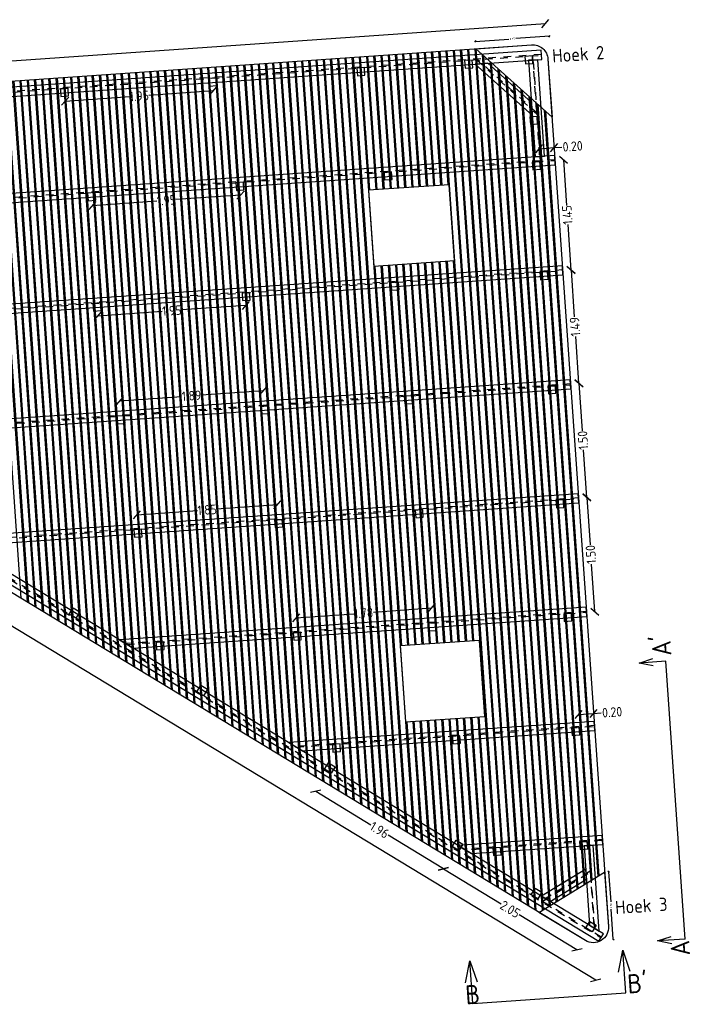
# Model space of a CAD drawing. Extents: x -410 to 7352, y -1401 to 655.
# Tile 179 of 185: x 829.65 to 838.45, y 63.62 to 76.55. Entities that reach past the tile are written whole.
import ezdxf

# ---------------------------------------------------------------- set-up
doc = ezdxf.new("R2010")
doc.units = 0
doc.header["$MEASUREMENT"] = 0
doc.linetypes.add('DASHED', pattern=[0.75, 0.5, -0.25])
for name, color, linetype in [('DET_keerwand-trap', 8, 'Continuous'), ('DT_detail A', 1, 'Continuous'), ('DT_podium', 6, 'Continuous'), ('DT_podium vlonderdeck', 6, 'Continuous'), ('TO_pvc_diverse_dia', 130, 'Continuous')]:
    doc.layers.add(name, color=color, linetype=linetype)
doc.styles.add('JvdL_25 1_010_M', font='isocp.shx', dxfattribs={"height": 0.025})
doc.styles.add('JvdL_25 1_050_M', font='isocp.shx', dxfattribs={"height": 0.125})
doc.styles.add('JvdL_25 1_100', font='isocp.shx', dxfattribs={"height": 250})
doc.dimstyles.new('JvdL str_25 1_010 M', dxfattribs={"dimtxt": 0.125, "dimasz": 0.02, "dimexe": 0.18, "dimexo": 0.0625, "dimgap": 0.02, "dimtad": 0, "dimtoh": 1, "dimzin": 0, "dimdsep": 46, "dimtxsty": 'JvdL_25 1_010_M', "dimblk": 'OBLIQUE', "dimcen": 0.02, "dimse1": 1, "dimse2": 1, "dimclrd": 1, "dimclrt": 7, "dimadec": 1, "dimazin": 0, "dimtfac": 1, "dimtofl": 0, "dimtmove": 0, "dimatfit": 3, "dimfxl": 0.18, "dimtolj": 1, "dimtzin": 0, "dimarcsym": 0})
doc.dimstyles.new('JvdL str_25 1_050 M', dxfattribs={"dimtxt": 0.125, "dimasz": 0.1, "dimexe": 0.18, "dimexo": 0.0625, "dimgap": 0.01, "dimtad": 0, "dimtoh": 1, "dimzin": 0, "dimdsep": 46, "dimtxsty": 'JvdL_25 1_050_M', "dimblk": 'OBLIQUE', "dimcen": 0.1, "dimse1": 1, "dimse2": 1, "dimclrd": 1, "dimclrt": 7, "dimadec": 1, "dimazin": 1, "dimtfac": 1, "dimtofl": 0, "dimtmove": 0, "dimatfit": 3, "dimfxl": 0.18, "dimtolj": 1, "dimtzin": 0, "dimarcsym": 0})

# ---------------------------------------------------------------- blocks, each defined once
blk = doc.blocks.new('_Oblique')
at = {"color": 0, "linetype": 'ByBlock', "lineweight": -2}
blk.add_line((-0.5, -0.5), (0.5, 0.5), dxfattribs=at)
blk = doc.blocks.new('*D104')
at = {"layer": 'Defpoints', "color": 0, "transparency": 16777216}
for p in [(837.179, 67.442), (836.991, 67.26), (837.19, 67.279)]:
    blk.add_point(p, dxfattribs=at)
at = {"layer": 'DT_podium', "color": 1, "lineweight": -2, "transparency": 16777216}
for p, q in [((836.979, 67.428), (837.179, 67.442)), ((837.179, 67.442), (837.279, 67.449))]:
    blk.add_line(p, q, dxfattribs=at)
at = {"layer": 'DT_podium', "color": 1, "lineweight": -2, "transparency": 16777216, "xscale": 0.1, "yscale": 0.1, "zscale": 0.1}
for p, rotation in [((836.979, 67.428), 183.9914025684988), ((837.179, 67.442), 3.99140256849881)]:
    blk.add_blockref('_Oblique', p, dxfattribs=dict(at, rotation=rotation))
at = {"layer": 'DT_podium', "color": 7, "transparency": 16777216, "insert": (837.422, 67.459), "char_height": 0.125, "attachment_point": 5, "rotation": 3.9914, "style": 'JvdL_25 1_050_M'}
blk.add_mtext('\\A1;0.20', dxfattribs=at)
blk = doc.blocks.new('*D105')
at = {"layer": 'Defpoints', "color": 0, "transparency": 16777216}
for p in [(836.547, 76.495), (836.566, 76.232), (819.635, 75.051)]:
    blk.add_point(p, dxfattribs=at)
at = {"layer": 'DET_keerwand-trap', "color": 1, "lineweight": -2, "transparency": 16777216}
for p, q in [((836.547, 76.495), (828.257, 75.916)), ((819.617, 75.313), (827.907, 75.892))]:
    blk.add_line(p, q, dxfattribs=at)
at = {"layer": 'DET_keerwand-trap', "color": 1, "lineweight": -2, "transparency": 16777216, "xscale": 0.1, "yscale": 0.1, "zscale": 0.1}
for p, rotation in [((836.547, 76.495), 3.991402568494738), ((819.617, 75.313), 183.9914025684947)]:
    blk.add_blockref('_Oblique', p, dxfattribs=dict(at, rotation=rotation))
at = {"layer": 'DET_keerwand-trap', "color": 7, "transparency": 16777216, "insert": (828.082, 75.904), "char_height": 0.125, "attachment_point": 5, "rotation": 3.9914, "style": 'JvdL_25 1_050_M'}
blk.add_mtext('\\A1;16.97', dxfattribs=at)
blk = doc.blocks.new('*D106')
at = {"layer": 'Defpoints', "color": 0, "transparency": 16777216}
for p in [(832.183, 75.68), (832.188, 75.614), (830.238, 75.545)]:
    blk.add_point(p, dxfattribs=at)
at = {"layer": 'DET_keerwand-trap', "color": 1, "lineweight": -2, "transparency": 16777216}
for p, q in [((832.188, 75.614), (831.341, 75.555)), ((830.243, 75.479), (831.09, 75.538))]:
    blk.add_line(p, q, dxfattribs=at)
at = {"layer": 'DET_keerwand-trap', "color": 1, "lineweight": -2, "transparency": 16777216, "xscale": 0.1, "yscale": 0.1, "zscale": 0.1}
for p, rotation in [((832.188, 75.614), 3.991402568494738), ((830.243, 75.479), 183.9914025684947)]:
    blk.add_blockref('_Oblique', p, dxfattribs=dict(at, rotation=rotation))
at = {"layer": 'DET_keerwand-trap', "color": 7, "transparency": 16777216, "insert": (831.215, 75.546), "char_height": 0.125, "attachment_point": 5, "rotation": 3.9914, "style": 'JvdL_25 1_050_M'}
blk.add_mtext('\\A1;1.95', dxfattribs=at)
blk = doc.blocks.new('*D107')
at = {"layer": 'Defpoints', "color": 0, "transparency": 16777216}
for p in [(832.844, 71.677), (832.858, 71.477), (830.972, 71.345)]:
    blk.add_point(p, dxfattribs=at)
at = {"layer": 'DET_keerwand-trap', "color": 1, "lineweight": -2, "transparency": 16777216}
for p, q in [((830.958, 71.546), (831.771, 71.603)), ((832.844, 71.677), (832.031, 71.621))]:
    blk.add_line(p, q, dxfattribs=at)
at = {"layer": 'DET_keerwand-trap', "color": 1, "lineweight": -2, "transparency": 16777216, "xscale": 0.1, "yscale": 0.1, "zscale": 0.1}
for p, rotation in [((832.844, 71.677), 3.991402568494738), ((830.958, 71.546), 183.9914025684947)]:
    blk.add_blockref('_Oblique', p, dxfattribs=dict(at, rotation=rotation))
at = {"layer": 'DET_keerwand-trap', "color": 7, "transparency": 16777216, "insert": (831.901, 71.612), "char_height": 0.125, "attachment_point": 5, "rotation": 3.9914, "style": 'JvdL_25 1_050_M'}
blk.add_mtext('\\A1;1.89', dxfattribs=at)
blk = doc.blocks.new('*D108')
at = {"layer": 'Defpoints', "color": 0, "transparency": 16777216}
for p in [(833.028, 70.179), (833.042, 69.986), (831.196, 69.857)]:
    blk.add_point(p, dxfattribs=at)
at = {"layer": 'DET_keerwand-trap', "color": 1, "lineweight": -2, "transparency": 16777216}
for p, q in [((833.028, 70.179), (832.231, 70.123)), ((831.183, 70.05), (831.98, 70.106))]:
    blk.add_line(p, q, dxfattribs=at)
at = {"layer": 'DET_keerwand-trap', "color": 1, "lineweight": -2, "transparency": 16777216, "xscale": 0.1, "yscale": 0.1, "zscale": 0.1}
for p, rotation in [((833.028, 70.179), 3.991402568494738), ((831.183, 70.05), 183.9914025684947)]:
    blk.add_blockref('_Oblique', p, dxfattribs=dict(at, rotation=rotation))
at = {"layer": 'DET_keerwand-trap', "color": 7, "transparency": 16777216, "insert": (832.106, 70.114), "char_height": 0.125, "attachment_point": 5, "rotation": 3.9914, "style": 'JvdL_25 1_050_M'}
blk.add_mtext('\\A1;1.85', dxfattribs=at)
blk = doc.blocks.new('*D183')
at = {"layer": 'Defpoints', "color": 0, "transparency": 16777216}
for p in [(832.539, 74.311), (832.544, 74.245), (830.594, 74.176)]:
    blk.add_point(p, dxfattribs=at)
at = {"layer": 'DET_keerwand-trap', "color": 1, "lineweight": -2, "transparency": 16777216}
for p, q in [((832.544, 74.245), (831.697, 74.186)), ((830.599, 74.11), (831.446, 74.169))]:
    blk.add_line(p, q, dxfattribs=at)
at = {"layer": 'DET_keerwand-trap', "color": 1, "lineweight": -2, "transparency": 16777216, "xscale": 0.1, "yscale": 0.1, "zscale": 0.1}
for p, rotation in [((832.544, 74.245), 3.991402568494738), ((830.599, 74.11), 183.9914025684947)]:
    blk.add_blockref('_Oblique', p, dxfattribs=dict(at, rotation=rotation))
at = {"layer": 'DET_keerwand-trap', "color": 7, "transparency": 16777216, "insert": (831.571, 74.178), "char_height": 0.125, "attachment_point": 5, "rotation": 3.9914, "style": 'JvdL_25 1_050_M'}
blk.add_mtext('\\A1;1.95', dxfattribs=at)
blk = doc.blocks.new('*D184')
at = {"layer": 'Defpoints', "color": 0, "transparency": 16777216}
for p in [(832.61, 72.863), (832.615, 72.797), (830.665, 72.727)]:
    blk.add_point(p, dxfattribs=at)
at = {"layer": 'DET_keerwand-trap', "color": 1, "lineweight": -2, "transparency": 16777216}
for p, q in [((832.615, 72.797), (831.768, 72.738)), ((830.67, 72.661), (831.517, 72.72))]:
    blk.add_line(p, q, dxfattribs=at)
at = {"layer": 'DET_keerwand-trap', "color": 1, "lineweight": -2, "transparency": 16777216, "xscale": 0.1, "yscale": 0.1, "zscale": 0.1}
for p, rotation in [((832.615, 72.797), 3.991402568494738), ((830.67, 72.661), 183.9914025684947)]:
    blk.add_blockref('_Oblique', p, dxfattribs=dict(at, rotation=rotation))
at = {"layer": 'DET_keerwand-trap', "color": 7, "transparency": 16777216, "insert": (831.642, 72.729), "char_height": 0.125, "attachment_point": 5, "rotation": 3.9914, "style": 'JvdL_25 1_050_M'}
blk.add_mtext('\\A1;1.95', dxfattribs=at)
blk = doc.blocks.new('*D185')
at = {"layer": 'Defpoints', "color": 0, "transparency": 16777216}
for p in [(835.048, 68.822), (835.061, 68.629), (833.285, 68.505)]:
    blk.add_point(p, dxfattribs=at)
at = {"layer": 'DET_keerwand-trap', "color": 1, "lineweight": -2, "transparency": 16777216}
for p, q in [((835.048, 68.822), (834.29, 68.769)), ((833.272, 68.698), (834.03, 68.751))]:
    blk.add_line(p, q, dxfattribs=at)
at = {"layer": 'DET_keerwand-trap', "color": 1, "lineweight": -2, "transparency": 16777216, "xscale": 0.1, "yscale": 0.1, "zscale": 0.1}
for p, rotation in [((835.048, 68.822), 3.991402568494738), ((833.272, 68.698), 183.9914025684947)]:
    blk.add_blockref('_Oblique', p, dxfattribs=dict(at, rotation=rotation))
at = {"layer": 'DET_keerwand-trap', "color": 7, "transparency": 16777216, "insert": (834.16, 68.76), "char_height": 0.125, "attachment_point": 5, "rotation": 3.9914, "style": 'JvdL_25 1_050_M'}
blk.add_mtext('\\A1;1.78', dxfattribs=at)
blk = doc.blocks.new('*D186')
at = {"layer": 'Defpoints', "color": 0, "transparency": 16777216}
for p in [(836.661, 74.869), (836.672, 74.705), (836.473, 74.686)]:
    blk.add_point(p, dxfattribs=at)
at = {"layer": 'DT_podium', "color": 1, "lineweight": -2, "transparency": 16777216}
for p, q in [((836.461, 74.855), (836.661, 74.869)), ((836.661, 74.869), (836.76, 74.876))]:
    blk.add_line(p, q, dxfattribs=at)
at = {"layer": 'DT_podium', "color": 1, "lineweight": -2, "transparency": 16777216, "xscale": 0.1, "yscale": 0.1, "zscale": 0.1}
for p, rotation in [((836.461, 74.855), 183.9914025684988), ((836.661, 74.869), 3.99140256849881)]:
    blk.add_blockref('_Oblique', p, dxfattribs=dict(at, rotation=rotation))
at = {"layer": 'DT_podium', "color": 7, "transparency": 16777216, "insert": (836.904, 74.886), "char_height": 0.125, "attachment_point": 5, "rotation": 3.9914, "style": 'JvdL_25 1_050_M'}
blk.add_mtext('\\A1;0.20', dxfattribs=at)
blk = doc.blocks.new('*D198')
at = {"layer": 'Defpoints', "color": 0, "transparency": 16777216}
for p in [(835.365, 65.665), (835.207, 65.403), (837.118, 64.602)]:
    blk.add_point(p, dxfattribs=at)
at = {"layer": 'DT_podium', "color": 1, "lineweight": -2, "transparency": 16777216}
for p, q in [((835.207, 65.403), (835.964, 64.944)), ((836.96, 64.341), (836.203, 64.8))]:
    blk.add_line(p, q, dxfattribs=at)
at = {"layer": 'DT_podium', "color": 1, "lineweight": -2, "transparency": 16777216, "xscale": 0.1, "yscale": 0.1, "zscale": 0.1}
for p, rotation in [((835.207, 65.403), 148.7738096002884), ((836.96, 64.341), 328.7738096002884)]:
    blk.add_blockref('_Oblique', p, dxfattribs=dict(at, rotation=rotation))
at = {"layer": 'DT_podium', "color": 7, "transparency": 16777216, "insert": (836.084, 64.872), "char_height": 0.125, "attachment_point": 5, "rotation": 328.7738, "style": 'JvdL_25 1_050_M'}
blk.add_mtext('\\A1;2.05', dxfattribs=at)
blk = doc.blocks.new('*D199')
at = {"layer": 'Defpoints', "color": 0, "transparency": 16777216}
for p in [(833.691, 66.683), (835.366, 65.666), (835.207, 65.403)]:
    blk.add_point(p, dxfattribs=at)
at = {"layer": 'DT_podium', "color": 1, "lineweight": -2, "transparency": 16777216}
for p, q in [((833.531, 66.42), (834.257, 65.979)), ((835.207, 65.403), (834.481, 65.844))]:
    blk.add_line(p, q, dxfattribs=at)
at = {"layer": 'DT_podium', "color": 1, "lineweight": -2, "transparency": 16777216, "xscale": 0.1, "yscale": 0.1, "zscale": 0.1}
for p, rotation in [((833.531, 66.42), 148.7738096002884), ((835.207, 65.403), 328.7738096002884)]:
    blk.add_blockref('_Oblique', p, dxfattribs=dict(at, rotation=rotation))
at = {"layer": 'DT_podium', "color": 7, "transparency": 16777216, "insert": (834.369, 65.912), "char_height": 0.125, "attachment_point": 5, "rotation": 328.7738, "style": 'JvdL_25 1_050_M'}
blk.add_mtext('\\A1;1.96', dxfattribs=at)
blk = doc.blocks.new('*D200')
at = {"layer": 'Defpoints', "color": 0, "transparency": 16777216}
for p in [(819.717, 74.982), (819.523, 74.662), (837.401, 64.261)]:
    blk.add_point(p, dxfattribs=at)
at = {"layer": 'DT_podium', "color": 1, "lineweight": -2, "transparency": 16777216}
for p, q in [((819.523, 74.662), (828.204, 69.399)), ((837.207, 63.941), (828.526, 69.204))]:
    blk.add_line(p, q, dxfattribs=at)
at = {"layer": 'DT_podium', "color": 1, "lineweight": -2, "transparency": 16777216, "xscale": 0.1, "yscale": 0.1, "zscale": 0.1}
for p, rotation in [((819.523, 74.662), 148.7738096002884), ((837.207, 63.941), 328.7738096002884)]:
    blk.add_blockref('_Oblique', p, dxfattribs=dict(at, rotation=rotation))
at = {"layer": 'DT_podium', "color": 7, "transparency": 16777216, "insert": (828.365, 69.302), "char_height": 0.125, "attachment_point": 5, "rotation": 328.7738, "style": 'JvdL_25 1_050_M'}
blk.add_mtext('\\A1;20.68', dxfattribs=at)
blk = doc.blocks.new('*D210')
at = {"layer": 'Defpoints', "color": 0, "transparency": 16777216}
for p in [(837.324, 65.358), (837.376, 65.362), (837.291, 64.47)]:
    blk.add_point(p, dxfattribs=at)
at = {"layer": 'DT_podium vlonderdeck', "color": 1, "lineweight": -2, "transparency": 16777216}
for p, q in [((837.376, 65.362), (837.403, 64.968)), ((837.437, 64.48), (837.41, 64.874))]:
    blk.add_line(p, q, dxfattribs=at)
at = {"layer": 'DT_podium vlonderdeck', "color": 1, "lineweight": -2, "transparency": 16777216, "xscale": 0.02, "yscale": 0.02, "zscale": 0.02}
for p, rotation in [((837.376, 65.362), 93.99140256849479), ((837.437, 64.48), 273.9914025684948)]:
    blk.add_blockref('_Oblique', p, dxfattribs=dict(at, rotation=rotation))
at = {"layer": 'DT_podium vlonderdeck', "color": 7, "transparency": 16777216, "insert": (837.407, 64.921), "char_height": 0.025, "attachment_point": 5, "rotation": 93.9914, "style": 'JvdL_25 1_010_M'}
blk.add_mtext('\\A1;0.88', dxfattribs=at)
blk = doc.blocks.new('*D216')
at = {"layer": 'Defpoints', "color": 0, "transparency": 16777216}
for p in [(836.599, 76.331), (835.633, 76.167), (836.605, 76.238)]:
    blk.add_point(p, dxfattribs=at)
at = {"layer": 'DT_podium vlonderdeck', "color": 1, "lineweight": -2, "transparency": 16777216}
for p, q in [((835.626, 76.263), (836.066, 76.294)), ((836.599, 76.331), (836.159, 76.3))]:
    blk.add_line(p, q, dxfattribs=at)
at = {"layer": 'DT_podium vlonderdeck', "color": 1, "lineweight": -2, "transparency": 16777216, "xscale": 0.02, "yscale": 0.02, "zscale": 0.02}
for p, rotation in [((835.626, 76.263), 183.9914025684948), ((836.599, 76.331), 3.991402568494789)]:
    blk.add_blockref('_Oblique', p, dxfattribs=dict(at, rotation=rotation))
at = {"layer": 'DT_podium vlonderdeck', "color": 7, "transparency": 16777216, "insert": (836.112, 76.297), "char_height": 0.025, "attachment_point": 5, "rotation": 3.9914, "style": 'JvdL_25 1_010_M'}
blk.add_mtext('\\A1;0.97', dxfattribs=at)
blk = doc.blocks.new('*D280')
at = {"layer": 'Defpoints', "color": 0, "transparency": 16777216}
for p in [(836.672, 74.7), (836.773, 73.254), (836.884, 73.261)]:
    blk.add_point(p, dxfattribs=at)
at = {"layer": 'TO_pvc_diverse_dia', "color": 1, "lineweight": -2, "transparency": 16777216}
for p, q in [((836.783, 74.708), (836.825, 74.11)), ((836.884, 73.261), (836.843, 73.859))]:
    blk.add_line(p, q, dxfattribs=at)
at = {"layer": 'TO_pvc_diverse_dia', "color": 1, "lineweight": -2, "transparency": 16777216, "xscale": 0.1, "yscale": 0.1, "zscale": 0.1}
for p, rotation in [((836.783, 74.708), 93.99140256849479), ((836.884, 73.261), 273.9914025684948)]:
    blk.add_blockref('_Oblique', p, dxfattribs=dict(at, rotation=rotation))
at = {"layer": 'TO_pvc_diverse_dia', "color": 7, "transparency": 16777216, "insert": (836.834, 73.985), "char_height": 0.125, "attachment_point": 5, "rotation": 93.9914, "style": 'JvdL_25 1_050_M'}
blk.add_mtext('\\A1;1.45', dxfattribs=at)
blk = doc.blocks.new('*D281')
at = {"layer": 'Defpoints', "color": 0, "transparency": 16777216}
for p in [(836.884, 73.261), (836.877, 71.767), (836.987, 71.775)]:
    blk.add_point(p, dxfattribs=at)
at = {"layer": 'TO_pvc_diverse_dia', "color": 1, "lineweight": -2, "transparency": 16777216}
for p, q in [((836.883, 73.261), (836.926, 72.648)), ((836.987, 71.775), (836.944, 72.388))]:
    blk.add_line(p, q, dxfattribs=at)
at = {"layer": 'TO_pvc_diverse_dia', "color": 1, "lineweight": -2, "transparency": 16777216, "xscale": 0.1, "yscale": 0.1, "zscale": 0.1}
for p, rotation in [((836.883, 73.261), 93.99140256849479), ((836.987, 71.775), 273.9914025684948)]:
    blk.add_blockref('_Oblique', p, dxfattribs=dict(at, rotation=rotation))
at = {"layer": 'TO_pvc_diverse_dia', "color": 7, "transparency": 16777216, "insert": (836.935, 72.518), "char_height": 0.125, "attachment_point": 5, "rotation": 93.9914, "style": 'JvdL_25 1_050_M'}
blk.add_mtext('\\A1;1.49', dxfattribs=at)
blk = doc.blocks.new('*D282')
at = {"layer": 'Defpoints', "color": 0, "transparency": 16777216}
for p in [(836.982, 70.271), (837.086, 68.77), (837.196, 68.778)]:
    blk.add_point(p, dxfattribs=at)
at = {"layer": 'TO_pvc_diverse_dia', "color": 1, "lineweight": -2, "transparency": 16777216}
for p, q in [((837.091, 70.278), (837.134, 69.654)), ((837.196, 68.778), (837.152, 69.402))]:
    blk.add_line(p, q, dxfattribs=at)
at = {"layer": 'TO_pvc_diverse_dia', "color": 1, "lineweight": -2, "transparency": 16777216, "xscale": 0.1, "yscale": 0.1, "zscale": 0.1}
for p, rotation in [((837.091, 70.278), 93.99140256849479), ((837.196, 68.778), 273.9914025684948)]:
    blk.add_blockref('_Oblique', p, dxfattribs=dict(at, rotation=rotation))
at = {"layer": 'TO_pvc_diverse_dia', "color": 7, "transparency": 16777216, "insert": (837.143, 69.528), "char_height": 0.125, "attachment_point": 5, "rotation": 93.9914, "style": 'JvdL_25 1_050_M'}
blk.add_mtext('\\A1;1.50', dxfattribs=at)
blk = doc.blocks.new('*D283')
at = {"layer": 'Defpoints', "color": 0, "transparency": 16777216}
for p in [(836.987, 71.775), (837.091, 70.278), (837.091, 70.278)]:
    blk.add_point(p, dxfattribs=at)
at = {"layer": 'TO_pvc_diverse_dia', "color": 1, "lineweight": -2, "transparency": 16777216}
for p, q in [((836.986, 71.775), (837.03, 71.152)), ((837.091, 70.278), (837.047, 70.901))]:
    blk.add_line(p, q, dxfattribs=at)
at = {"layer": 'TO_pvc_diverse_dia', "color": 1, "lineweight": -2, "transparency": 16777216, "xscale": 0.1, "yscale": 0.1, "zscale": 0.1}
for p, rotation in [((836.986, 71.775), 93.99140256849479), ((837.091, 70.278), 273.9914025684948)]:
    blk.add_blockref('_Oblique', p, dxfattribs=dict(at, rotation=rotation))
at = {"layer": 'TO_pvc_diverse_dia', "color": 7, "transparency": 16777216, "insert": (837.039, 71.027), "char_height": 0.125, "attachment_point": 5, "rotation": 93.9914, "style": 'JvdL_25 1_050_M'}
blk.add_mtext('\\A1;1.50', dxfattribs=at)

msp = doc.modelspace()

# ---------------------------------------------------------------- linework, layer by layer
at = {"layer": 'DT_detail A', "color": 7, "flags": 128}
for points in [[(837.961, 68.067), (837.775, 68.103), (837.955, 68.164)], [(838.128, 68.128), (837.775, 68.103)], [(838.382, 64.479), (838.128, 68.128)], [(838.204, 64.419), (838.018, 64.456), (838.198, 64.516)], [(838.382, 64.479), (838.018, 64.456)], [(837.505, 64.048), (837.561, 64.336), (837.654, 64.058)], [(837.601, 63.774), (837.561, 64.336)], [(837.601, 63.774), (837.561, 64.336)], [(835.499, 63.908), (835.556, 64.196), (835.649, 63.918)], [(835.595, 63.634), (835.556, 64.196)], [(835.595, 63.634), (835.556, 64.196)], [(835.595, 63.634), (837.601, 63.774)]]:
    msp.add_lwpolyline(points, dxfattribs=at)
at = {"layer": 'DT_podium'}
for points in [[(836.5, 76.027), (836.491, 76.146), (820.096, 75.003), (820.274, 74.894)], [(836.445, 76.023), (836.325, 76.015), (836.414, 74.747), (836.533, 74.756)], [(835.79, 75.977), (835.624, 75.966), (836.376, 75.29), (836.364, 75.463)], [(820.096, 75.003), (820.059, 74.876), (837.246, 64.453), (837.31, 64.55)], [(836.676, 74.645), (836.668, 74.765), (822.155, 73.752), (822.333, 73.644)], [(835.281, 74.382), (834.224, 74.309), (834.293, 73.311), (835.351, 73.385)], [(824.48, 72.341), (836.777, 73.199), (836.769, 73.318), (824.302, 72.449)], [(826.701, 70.992), (836.882, 71.702), (836.873, 71.822), (826.523, 71.1)], [(828.922, 69.643), (836.986, 70.206), (836.978, 70.326), (828.744, 69.751)], [(831.135, 68.3), (837.09, 68.715), (837.082, 68.835), (830.957, 68.408)], [(835.683, 68.401), (834.641, 68.329), (834.711, 67.331), (835.753, 67.404)], [(833.356, 66.951), (837.194, 67.219), (837.186, 67.338), (833.178, 67.059)], [(835.577, 65.602), (837.299, 65.722), (837.291, 65.842), (835.399, 65.71)], [(837.253, 64.585), (837.174, 65.714), (837.054, 65.705), (837.127, 64.661)], [(836.61, 64.975), (837.085, 65.265), (837.076, 65.399), (836.495, 65.045)]]:
    msp.add_lwpolyline(points, close=True, dxfattribs=at)
at = {"layer": 'DT_podium', "color": 8, "linetype": 'Continuous', "ltscale": 0.25}
for points in [[(820.235, 75.092), (836.366, 76.218)], [(836.579, 76.032), (837.374, 64.646)], [(837.071, 64.461), (820.146, 74.722)]]:
    msp.add_lwpolyline(points, dxfattribs=at)
at = {"layer": 'DT_podium', "color": 8, "linetype": 'DASHED', "ltscale": 0.05}
for points in [[(836.496, 76.082), (836.495, 76.092), (820.178, 74.953), (820.193, 74.944)], [(835.657, 76.023), (835.643, 76.022), (836.429, 75.316), (836.428, 75.331)], [(836.386, 76.074), (836.376, 76.073), (836.472, 74.696), (836.482, 74.697)], [(820.129, 74.918), (820.123, 74.901), (837.276, 64.499), (837.28, 64.504)], [(836.672, 74.7), (836.672, 74.71), (822.237, 73.703), (822.252, 73.694)], [(824.398, 72.39), (836.773, 73.254), (836.773, 73.264), (824.384, 72.399)], [(826.619, 71.041), (836.878, 71.757), (836.877, 71.767), (826.605, 71.05)], [(828.84, 69.693), (836.982, 70.261), (836.982, 70.271), (828.826, 69.702)], [(831.053, 68.349), (837.086, 68.77), (837.086, 68.78), (831.038, 68.358)], [(833.274, 67), (837.191, 67.274), (837.19, 67.284), (833.26, 67.009)], [(835.591, 65.658), (837.295, 65.777), (837.294, 65.787), (835.576, 65.667)], [(837.195, 64.62), (837.115, 65.765), (837.106, 65.764), (837.185, 64.626)], [(836.505, 64.975), (837.134, 65.359), (837.133, 65.37), (836.495, 64.981)]]:
    msp.add_lwpolyline(points, close=True, dxfattribs=at)
at = {"layer": 'DT_podium', "color": 1, "lineweight": -3}
for points in [[(835.593, 75.918), (835.586, 76.018), (835.486, 76.011), (835.493, 75.911)], [(836.383, 75.974), (836.376, 76.073), (836.276, 76.066), (836.283, 75.967)], [(834.178, 75.82), (834.172, 75.919), (834.072, 75.912), (834.079, 75.813)], [(832.233, 75.684), (832.226, 75.784), (832.126, 75.777), (832.133, 75.677)], [(830.288, 75.548), (830.281, 75.648), (830.181, 75.641), (830.188, 75.541)], [(836.449, 75.179), (836.442, 75.279), (836.342, 75.272), (836.349, 75.172)], [(836.48, 74.586), (836.473, 74.686), (836.373, 74.679), (836.38, 74.579)], [(834.535, 74.451), (834.528, 74.55), (834.428, 74.543), (834.435, 74.444)], [(832.589, 74.315), (832.582, 74.415), (832.483, 74.408), (832.49, 74.308)], [(830.644, 74.179), (830.637, 74.279), (830.537, 74.272), (830.544, 74.172)], [(836.581, 73.14), (836.574, 73.24), (836.474, 73.233), (836.481, 73.133)], [(834.626, 73.003), (834.619, 73.103), (834.519, 73.096), (834.526, 72.997)], [(832.67, 72.867), (832.663, 72.967), (832.564, 72.96), (832.571, 72.86)], [(830.715, 72.731), (830.708, 72.83), (830.608, 72.823), (830.615, 72.724)], [(836.685, 71.644), (836.678, 71.743), (836.579, 71.736), (836.585, 71.637)], [(834.8, 71.512), (834.793, 71.612), (834.693, 71.605), (834.7, 71.505)], [(832.914, 71.38), (832.907, 71.48), (832.808, 71.473), (832.815, 71.373)], [(831.029, 71.249), (831.022, 71.349), (830.922, 71.342), (830.929, 71.242)], [(836.79, 70.147), (836.783, 70.247), (836.683, 70.24), (836.69, 70.14)], [(834.944, 70.018), (834.937, 70.118), (834.837, 70.111), (834.844, 70.011)], [(833.099, 69.89), (833.092, 69.989), (832.992, 69.982), (832.999, 69.883)], [(831.253, 69.761), (831.246, 69.861), (831.146, 69.854), (831.153, 69.754)], [(830.297, 68.744), (830.349, 68.829), (830.435, 68.777), (830.383, 68.692)], [(836.894, 68.656), (836.887, 68.756), (836.787, 68.749), (836.794, 68.649)], [(835.118, 68.532), (835.111, 68.632), (835.011, 68.625), (835.018, 68.525)], [(833.342, 68.409), (833.335, 68.508), (833.236, 68.501), (833.243, 68.402)], [(831.543, 68.283), (831.536, 68.383), (831.436, 68.376), (831.443, 68.276)], [(831.973, 67.726), (832.025, 67.812), (832.11, 67.76), (832.058, 67.674)], [(836.998, 67.16), (836.991, 67.26), (836.891, 67.253), (836.898, 67.153)], [(835.432, 67.051), (835.425, 67.15), (835.325, 67.143), (835.332, 67.044)], [(833.858, 66.941), (833.851, 67.041), (833.751, 67.034), (833.758, 66.934)], [(833.648, 66.709), (833.7, 66.795), (833.786, 66.743), (833.734, 66.657)], [(835.323, 65.692), (835.375, 65.777), (835.461, 65.725), (835.409, 65.64)], [(835.964, 65.584), (835.957, 65.684), (835.857, 65.677), (835.864, 65.577)], [(837.102, 65.664), (837.096, 65.763), (836.996, 65.756), (837.003, 65.657)], [(836.361, 65.062), (836.413, 65.147), (836.498, 65.095), (836.446, 65.01)], [(837.076, 64.628), (837.128, 64.713), (837.213, 64.662), (837.161, 64.576)]]:
    msp.add_lwpolyline(points, close=True, dxfattribs=at)
at = {"layer": 'DT_podium vlonderdeck', "color": 8}
for points in [[(835.049, 76.126), (835.171, 74.375)], [(835.049, 76.126), (835.171, 74.375)], [(835.064, 76.127), (835.186, 74.376)], [(835.144, 76.133), (835.266, 74.381)], [(835.144, 76.133), (835.266, 74.381)], [(835.159, 76.134), (835.925, 65.156)], [(835.239, 76.139), (836.009, 65.105)], [(835.239, 76.139), (836.009, 65.105)], [(835.254, 76.14), (836.024, 65.095)], [(835.334, 76.146), (836.108, 65.045)], [(835.334, 76.146), (836.108, 65.045)], [(835.349, 76.147), (836.124, 65.035)], [(835.428, 76.153), (836.208, 64.984)], [(835.428, 76.153), (836.208, 64.984)], [(835.443, 76.154), (836.223, 64.975)], [(835.523, 76.159), (836.307, 64.924)], [(835.523, 76.159), (836.307, 64.924)], [(835.538, 76.16), (836.323, 64.915)], [(835.618, 76.166), (836.406, 64.864)], [(835.618, 76.166), (836.406, 64.864)], [(835.633, 76.167), (836.422, 64.854)], [(833.154, 75.994), (833.821, 66.431)], [(833.154, 75.994), (833.821, 66.431)], [(833.169, 75.995), (833.837, 66.422)], [(833.249, 76), (833.921, 66.371)], [(833.249, 76), (833.921, 66.371)], [(833.264, 76.001), (833.936, 66.361)], [(833.343, 76.007), (834.02, 66.311)], [(833.343, 76.007), (834.02, 66.311)], [(833.358, 76.008), (834.036, 66.301)], [(833.438, 76.014), (834.119, 66.25)], [(833.438, 76.014), (834.119, 66.25)], [(833.453, 76.015), (834.135, 66.241)], [(833.533, 76.02), (834.219, 66.19)], [(833.533, 76.02), (834.219, 66.19)], [(833.548, 76.021), (834.235, 66.181)], [(833.628, 76.027), (834.318, 66.13)], [(833.628, 76.027), (834.318, 66.13)], [(833.643, 76.028), (834.334, 66.12)], [(833.722, 76.033), (834.418, 66.069)], [(833.722, 76.033), (834.418, 66.069)], [(833.737, 76.035), (834.433, 66.06)], [(833.817, 76.04), (834.517, 66.009)], [(833.817, 76.04), (834.517, 66.009)], [(833.832, 76.041), (834.533, 66)], [(833.912, 76.047), (834.617, 65.949)], [(833.912, 76.047), (834.617, 65.949)], [(833.927, 76.048), (834.632, 65.939)], [(834.007, 76.053), (834.716, 65.889)], [(834.007, 76.053), (834.716, 65.889)], [(834.022, 76.054), (834.732, 65.879)], [(834.102, 76.06), (834.815, 65.828)], [(834.102, 76.06), (834.815, 65.828)], [(834.117, 76.061), (834.239, 74.31)], [(834.196, 76.067), (834.319, 74.315)], [(834.196, 76.067), (834.319, 74.315)], [(834.211, 76.068), (834.333, 74.316)], [(834.291, 76.073), (834.413, 74.322)], [(834.291, 76.073), (834.413, 74.322)], [(834.306, 76.074), (834.428, 74.323)], [(834.386, 76.08), (834.508, 74.329)], [(834.386, 76.08), (834.508, 74.329)], [(834.401, 76.081), (834.523, 74.33)], [(834.481, 76.086), (834.603, 74.335)], [(834.481, 76.086), (834.603, 74.335)], [(834.496, 76.087), (834.618, 74.336)], [(834.575, 76.093), (834.698, 74.342)], [(834.575, 76.093), (834.698, 74.342)], [(834.59, 76.094), (834.713, 74.343)], [(834.67, 76.1), (834.792, 74.348)], [(834.67, 76.1), (834.792, 74.348)], [(834.685, 76.101), (834.807, 74.349)], [(834.765, 76.106), (834.887, 74.355)], [(834.765, 76.106), (834.887, 74.355)], [(834.78, 76.107), (834.902, 74.356)], [(834.86, 76.113), (834.982, 74.362)], [(834.86, 76.113), (834.982, 74.362)], [(834.875, 76.114), (834.997, 74.363)], [(834.954, 76.119), (835.077, 74.368)], [(834.954, 76.119), (835.077, 74.368)], [(834.969, 76.12), (835.092, 74.369)], [(835.718, 76.09), (836.502, 64.857)], [(835.718, 76.09), (836.502, 64.857)], [(835.734, 76.076), (836.517, 64.866)], [(835.82, 75.999), (836.594, 64.913)], [(835.82, 75.999), (836.594, 64.913)], [(831.353, 75.868), (831.932, 67.577)], [(831.353, 75.868), (831.932, 67.577)], [(831.368, 75.869), (831.947, 67.567)], [(831.448, 75.875), (832.031, 67.516)], [(831.448, 75.875), (832.031, 67.516)], [(831.463, 75.876), (832.047, 67.507)], [(831.543, 75.881), (832.131, 67.456)], [(831.543, 75.881), (832.131, 67.456)], [(831.558, 75.882), (832.146, 67.446)], [(831.638, 75.888), (832.23, 67.396)], [(831.638, 75.888), (832.23, 67.396)], [(831.653, 75.889), (832.246, 67.386)], [(831.732, 75.895), (832.33, 67.335)], [(831.732, 75.895), (832.33, 67.335)], [(831.747, 75.896), (832.345, 67.326)], [(831.827, 75.901), (832.429, 67.275)], [(831.827, 75.901), (832.429, 67.275)], [(831.842, 75.902), (832.445, 67.266)], [(831.922, 75.908), (832.528, 67.215)], [(831.922, 75.908), (832.528, 67.215)], [(831.937, 75.909), (832.544, 67.205)], [(832.017, 75.914), (832.628, 67.155)], [(832.017, 75.914), (832.628, 67.155)], [(832.032, 75.916), (832.644, 67.145)], [(832.111, 75.921), (832.727, 67.094)], [(832.111, 75.921), (832.727, 67.094)], [(832.126, 75.922), (832.743, 67.085)], [(832.206, 75.928), (832.827, 67.034)], [(832.206, 75.928), (832.827, 67.034)], [(832.221, 75.929), (832.842, 67.024)], [(832.301, 75.934), (832.926, 66.974)], [(832.301, 75.934), (832.926, 66.974)], [(832.316, 75.935), (832.942, 66.964)], [(832.396, 75.941), (833.026, 66.913)], [(832.396, 75.941), (833.026, 66.913)], [(832.411, 75.942), (833.041, 66.904)], [(832.49, 75.948), (833.125, 66.853)], [(832.49, 75.948), (833.125, 66.853)], [(832.505, 75.949), (833.141, 66.844)], [(832.585, 75.954), (833.224, 66.793)], [(832.585, 75.954), (833.224, 66.793)], [(832.6, 75.955), (833.24, 66.783)], [(832.68, 75.961), (833.324, 66.733)], [(832.68, 75.961), (833.324, 66.733)], [(832.695, 75.962), (833.34, 66.723)], [(832.775, 75.967), (833.423, 66.672)], [(832.775, 75.967), (833.423, 66.672)], [(832.79, 75.968), (833.439, 66.663)], [(832.87, 75.974), (833.523, 66.612)], [(832.87, 75.974), (833.523, 66.612)], [(832.885, 75.975), (833.538, 66.603)], [(832.964, 75.981), (833.622, 66.552)], [(832.964, 75.981), (833.622, 66.552)], [(832.979, 75.982), (833.638, 66.542)], [(833.059, 75.987), (833.722, 66.491)], [(833.059, 75.987), (833.722, 66.491)], [(833.074, 75.988), (833.737, 66.482)], [(835.836, 75.984), (836.608, 64.921)], [(835.922, 75.908), (836.685, 64.968)], [(835.922, 75.908), (836.685, 64.968)], [(835.938, 75.893), (836.699, 64.977)], [(829.458, 75.736), (829.943, 68.782)], [(829.458, 75.736), (829.943, 68.782)], [(829.473, 75.737), (829.959, 68.773)], [(829.553, 75.743), (830.042, 68.722)], [(829.553, 75.743), (830.042, 68.722)], [(829.568, 75.744), (830.058, 68.712)], [(829.647, 75.749), (830.142, 68.662)], [(829.647, 75.749), (830.142, 68.662)], [(829.662, 75.75), (830.158, 68.652)], [(829.742, 75.756), (830.241, 68.601)], [(829.742, 75.756), (830.241, 68.601)], [(829.757, 75.757), (830.257, 68.592)], [(829.837, 75.762), (830.341, 68.541)], [(829.837, 75.762), (830.341, 68.541)], [(829.852, 75.763), (830.357, 68.532)], [(829.932, 75.769), (830.44, 68.481)], [(829.932, 75.769), (830.44, 68.481)], [(829.947, 75.77), (830.456, 68.471)], [(830.026, 75.776), (830.54, 68.421)], [(830.026, 75.776), (830.54, 68.421)], [(830.041, 75.777), (830.555, 68.411)], [(830.121, 75.782), (830.639, 68.36)], [(830.121, 75.782), (830.639, 68.36)], [(830.136, 75.783), (830.655, 68.351)], [(830.216, 75.789), (830.739, 68.3)], [(830.216, 75.789), (830.739, 68.3)], [(830.231, 75.79), (830.754, 68.29)], [(830.311, 75.795), (830.838, 68.24)], [(830.311, 75.795), (830.838, 68.24)], [(830.326, 75.796), (830.854, 68.23)], [(830.406, 75.802), (830.937, 68.179)], [(830.406, 75.802), (830.937, 68.179)], [(830.421, 75.803), (830.953, 68.17)], [(830.5, 75.809), (831.037, 68.119)], [(830.5, 75.809), (831.037, 68.119)], [(830.515, 75.81), (831.053, 68.11)], [(830.595, 75.815), (831.136, 68.059)], [(830.595, 75.815), (831.136, 68.059)], [(830.61, 75.816), (831.152, 68.049)], [(830.69, 75.822), (831.236, 67.999)], [(830.69, 75.822), (831.236, 67.999)], [(830.705, 75.823), (831.251, 67.989)], [(830.785, 75.828), (831.335, 67.938)], [(830.785, 75.828), (831.335, 67.938)], [(830.8, 75.83), (831.351, 67.929)], [(830.879, 75.835), (831.435, 67.878)], [(830.879, 75.835), (831.435, 67.878)], [(830.894, 75.836), (831.45, 67.868)], [(830.974, 75.842), (831.534, 67.818)], [(830.974, 75.842), (831.534, 67.818)], [(830.989, 75.843), (831.55, 67.808)], [(831.069, 75.848), (831.633, 67.757)], [(831.069, 75.848), (831.633, 67.757)], [(831.084, 75.849), (831.649, 67.748)], [(831.164, 75.855), (831.733, 67.697)], [(831.164, 75.855), (831.733, 67.697)], [(831.179, 75.856), (831.749, 67.688)], [(831.258, 75.862), (831.832, 67.637)], [(831.258, 75.862), (831.832, 67.637)], [(831.273, 75.863), (831.848, 67.627)], [(836.023, 75.816), (836.776, 65.024)], [(836.023, 75.816), (836.776, 65.024)], [(836.039, 75.802), (836.791, 65.033)], [(829.189, 75.717), (829.66, 68.954)], [(829.268, 75.723), (829.744, 68.903)], [(829.268, 75.723), (829.744, 68.903)], [(829.283, 75.724), (829.76, 68.893)], [(829.363, 75.729), (829.844, 68.843)], [(829.363, 75.729), (829.844, 68.843)], [(829.378, 75.73), (829.859, 68.833)], [(836.125, 75.725), (836.868, 65.08)], [(836.125, 75.725), (836.868, 65.08)], [(836.141, 75.711), (836.882, 65.089)], [(836.226, 75.634), (836.959, 65.135)], [(836.226, 75.634), (836.959, 65.135)], [(836.242, 75.62), (836.973, 65.144)], [(836.328, 75.543), (837.05, 65.191)], [(836.328, 75.543), (837.05, 65.191)], [(836.344, 75.528), (837.065, 65.2)], [(836.43, 75.452), (837.142, 65.247)], [(836.43, 75.452), (837.142, 65.247)], [(836.446, 75.437), (837.156, 65.256)], [(836.531, 75.36), (837.233, 65.303)], [(836.531, 75.36), (837.233, 65.303)], [(836.547, 75.346), (837.247, 65.311)], [(834.308, 73.312), (834.656, 68.33)], [(834.388, 73.318), (834.736, 68.335)], [(834.388, 73.318), (834.736, 68.335)], [(834.403, 73.319), (834.751, 68.336)], [(834.483, 73.324), (834.831, 68.342)], [(834.483, 73.324), (834.831, 68.342)], [(834.498, 73.325), (834.846, 68.343)], [(834.578, 73.331), (834.925, 68.349)], [(834.578, 73.331), (834.925, 68.349)], [(834.593, 73.332), (834.94, 68.35)], [(834.672, 73.338), (835.02, 68.355)], [(834.672, 73.338), (835.02, 68.355)], [(834.687, 73.339), (835.035, 68.356)], [(834.767, 73.344), (835.115, 68.362)], [(834.767, 73.344), (835.115, 68.362)], [(834.782, 73.345), (835.13, 68.363)], [(834.862, 73.351), (835.21, 68.368)], [(834.862, 73.351), (835.21, 68.368)], [(834.877, 73.352), (835.225, 68.369)], [(834.957, 73.357), (835.304, 68.375)], [(834.957, 73.357), (835.304, 68.375)], [(834.972, 73.358), (835.319, 68.376)], [(835.052, 73.364), (835.399, 68.382)], [(835.052, 73.364), (835.399, 68.382)], [(835.066, 73.365), (835.414, 68.383)], [(835.146, 73.371), (835.494, 68.388)], [(835.146, 73.371), (835.494, 68.388)], [(835.161, 73.372), (835.509, 68.389)], [(835.241, 73.377), (835.589, 68.395)], [(835.241, 73.377), (835.589, 68.395)], [(835.256, 73.378), (835.604, 68.396)], [(835.336, 73.384), (835.909, 65.165)], [(835.336, 73.384), (835.909, 65.165)], [(834.805, 67.338), (834.915, 65.768)], [(834.805, 67.338), (834.915, 65.768)], [(834.82, 67.339), (834.931, 65.759)], [(834.9, 67.344), (835.014, 65.708)], [(834.9, 67.344), (835.014, 65.708)], [(834.915, 67.345), (835.03, 65.698)], [(834.995, 67.351), (835.114, 65.647)], [(834.995, 67.351), (835.114, 65.647)], [(835.01, 67.352), (835.129, 65.638)], [(835.09, 67.358), (835.213, 65.587)], [(835.09, 67.358), (835.213, 65.587)], [(835.105, 67.359), (835.229, 65.578)], [(835.184, 67.364), (835.313, 65.527)], [(835.184, 67.364), (835.313, 65.527)], [(835.199, 67.365), (835.328, 65.517)], [(835.279, 67.371), (835.412, 65.467)], [(835.279, 67.371), (835.412, 65.467)], [(835.294, 67.372), (835.428, 65.457)], [(835.374, 67.377), (835.512, 65.406)], [(835.374, 67.377), (835.512, 65.406)], [(835.389, 67.378), (835.527, 65.397)], [(835.469, 67.384), (835.611, 65.346)], [(835.469, 67.384), (835.611, 65.346)], [(835.484, 67.385), (835.627, 65.337)], [(835.564, 67.391), (835.71, 65.286)], [(835.564, 67.391), (835.71, 65.286)], [(835.579, 67.392), (835.726, 65.276)], [(835.658, 67.397), (835.81, 65.226)], [(835.658, 67.397), (835.81, 65.226)], [(835.673, 67.398), (835.826, 65.216)], [(834.726, 67.332), (834.831, 65.819)]]:
    msp.add_lwpolyline(points, dxfattribs=at)
at = {"layer": 'DT_podium vlonderdeck', "color": 2}
for points in [[(835.633, 76.167), (836.366, 76.218, -0.414214), (836.579, 76.032), (836.633, 75.269)], [(837.324, 65.358), (837.374, 64.646, -0.608115), (837.071, 64.461), (836.46, 64.831)]]:
    msp.add_lwpolyline(points, format="xyb", close=True, dxfattribs=at)

# ---------------------------------------------------------------- texts
at = {"layer": 'DT_detail A', "color": 2, "style": 'JvdL_25 1_100'}
for s, height, rotation, p in [('Hoek 2', 0.175, 3.9914, (836.642, 75.984)), ("A'", 0.25, 93.9914, (838.203, 68.203)), ('Hoek 3', 0.175, 3.9914, (837.468, 64.806)), ('A', 0.25, 93.9914, (838.448, 64.269)), ("B'", 0.25, 3.9914, (837.631, 63.765)), ('B', 0.25, 3.9914, (835.504, 63.622))]:
    msp.add_text(s, height=height, rotation=rotation, dxfattribs=at).set_placement(p)

# ---------------------------------------------------------------- dimensions: what is measured, and where the dimension line sits
at = {"layer": 'DET_keerwand-trap'}
for base, p1, p2, picture, middle in [((836.547, 76.495), (819.635, 75.051), (836.566, 76.232), '*D105', (828.082, 75.904)), ((832.188, 75.614), (830.238, 75.545), (832.183, 75.68), '*D106', (831.215, 75.546)), ((832.544, 74.245), (830.594, 74.176), (832.539, 74.311), '*D183', (831.571, 74.178)), ((832.615, 72.797), (830.665, 72.727), (832.61, 72.863), '*D184', (831.642, 72.729)), ((832.844, 71.677), (830.972, 71.345), (832.858, 71.477), '*D107', (831.901, 71.612)), ((833.028, 70.179), (831.196, 69.857), (833.042, 69.986), '*D108', (832.106, 70.114)), ((835.048, 68.822), (833.285, 68.505), (835.061, 68.629), '*D185', (834.16, 68.76))]:
    dim = msp.add_linear_dim(base=base, p1=p1, p2=p2, angle=3.9914, dimstyle='JvdL str_25 1_050 M', dxfattribs=at)
    dim.commit()
    dim.dimension.update_dxf_attribs({"geometry": picture, "text_midpoint": middle})
at = {"layer": 'DT_podium'}
for base, p1, p2, angle, picture, middle in [((819.523, 74.662), (837.401, 64.261), (819.717, 74.982), 328.7738, '*D200', (828.365, 69.302)), ((836.661, 74.869), (836.473, 74.686), (836.672, 74.705), 3.9914, '*D186', (836.904, 74.886)), ((837.179, 67.442), (836.991, 67.26), (837.19, 67.279), 3.9914, '*D104', (837.422, 67.459)), ((835.207, 65.403), (833.691, 66.683), (835.366, 65.666), 328.7738, '*D199', (834.369, 65.912)), ((835.207, 65.403), (837.118, 64.602), (835.365, 65.665), 328.7738, '*D198', (836.084, 64.872))]:
    dim = msp.add_linear_dim(base=base, p1=p1, p2=p2, angle=angle, dimstyle='JvdL str_25 1_050 M', dxfattribs=at)
    dim.commit()
    dim.dimension.update_dxf_attribs({"geometry": picture, "text_midpoint": middle})
at = {"layer": 'DT_podium vlonderdeck'}
for base, p1, p2, angle, picture, middle in [((836.599, 76.331), (835.633, 76.167), (836.605, 76.238), 3.9914, '*D216', (836.112, 76.297)), ((837.376, 65.362), (837.291, 64.47), (837.324, 65.358), 93.9914, '*D210', (837.407, 64.921))]:
    dim = msp.add_linear_dim(base=base, p1=p1, p2=p2, angle=angle, dimstyle='JvdL str_25 1_010 M', dxfattribs=at)
    dim.commit()
    dim.dimension.update_dxf_attribs({"geometry": picture, "text_midpoint": middle})
at = {"layer": 'TO_pvc_diverse_dia', "color": 4}
for base, p1, p2, picture, middle in [((836.884, 73.261), (836.672, 74.7), (836.773, 73.254), '*D280', (836.834, 73.985)), ((836.987, 71.775), (836.884, 73.261), (836.877, 71.767), '*D281', (836.935, 72.518)), ((837.091, 70.278), (836.987, 71.775), (837.091, 70.278), '*D283', (837.039, 71.027)), ((837.196, 68.778), (836.982, 70.271), (837.086, 68.77), '*D282', (837.143, 69.528))]:
    dim = msp.add_linear_dim(base=base, p1=p1, p2=p2, angle=93.9914, dimstyle='JvdL str_25 1_050 M', dxfattribs=at)
    dim.commit()
    dim.dimension.update_dxf_attribs({"geometry": picture, "text_midpoint": middle})

doc.saveas('drawing.dxf')
